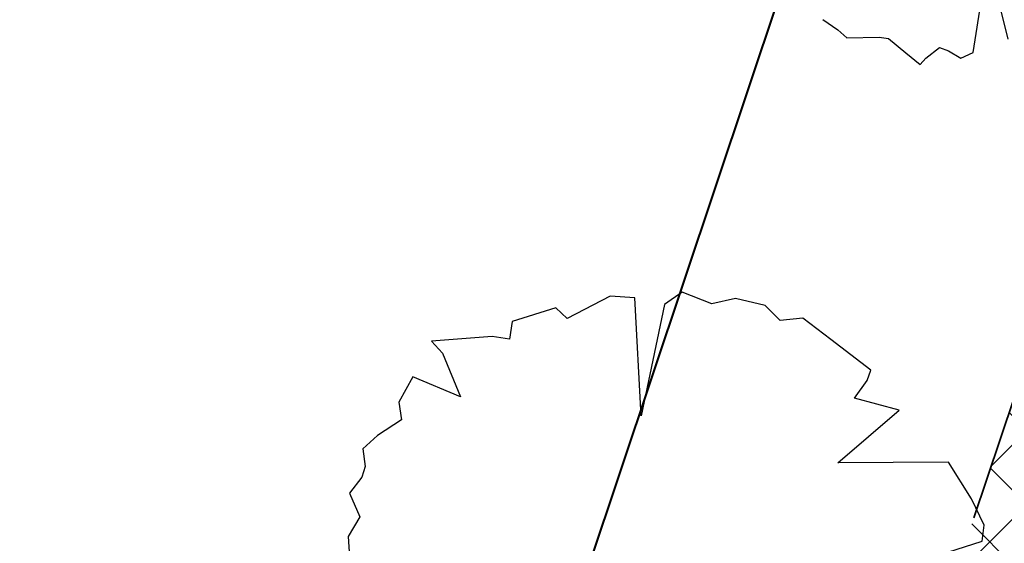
# Model space of a CAD drawing. Header units: metres. Extents: x 6599594 to 6600699, y 5687867 to 5691114.
# Tile 174 of 256: x 6599943.85 to 6599948.06, y 5688870.61 to 5688872.85. Entities that reach past the tile are written whole.
import ezdxf

# ---------------------------------------------------------------- set-up
doc = ezdxf.new("R2010")
doc.units = ezdxf.units.M
doc.header["$MEASUREMENT"] = 0
for name, pattern in [('1', [0]), ('3_EGBZ', [1.5, 1, -0.5]), ('BTO', [0]), ('BUG', [1.5, 1, -0.5])]:
    doc.linetypes.add(name, pattern=pattern)
for name, color, linetype, lineweight in [('_dren', 30, '3_EGBZ', 40), ('_kolor chodnik', 50, '1', 5), ('_kolor jezdnia', 4, '1', 0), ('_kolor pobocze', 211, '1', 5), ('_kolor zjazdy kostka', 7, '1', 5), ('_kolor ścieżka @ 1', 10, '1', 0), ('_nasadzenia', 72, 'BUG', 30), ('_obrzeze', 10, 'BUG', 35), ('_podział mój', 201, 'BTO', 40)]:
    doc.layers.add(name, color=color, linetype=linetype, lineweight=lineweight)
doc.layers.add('RS-drzewa projektowane', color=7, linetype='CONTINUOUS')
pattern_1 = [(45, (0, 0), (-0.1414213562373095, 0.1414213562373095), []), (135, (0, 0), (-0.1414213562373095, -0.1414213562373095), [])]

# ---------------------------------------------------------------- blocks, each defined once
blk = doc.blocks.new('d2')
at = {"layer": '_nasadzenia'}
for p, q in [((-293019.6650315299, 28216.48516633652), (-293019.9423898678, 28216.34093857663)), ((-293019.5058528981, 28216.47423294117), (-293019.6650315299, 28216.48516633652)), ((-293019.4652712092, 28215.71171003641), (-293019.5058528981, 28216.47423294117)), ((-293019.2000540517, 28216.51097357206), (-293019.3144192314, 28216.43055231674)), ((-293019.0088658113, 28216.43478685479), (-293019.2000540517, 28216.51097357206)), ((-293018.855843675, 28216.46941021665), (-293019.0088658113, 28216.43478685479)), ((-293018.6644100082, 28216.42572959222), (-293018.855843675, 28216.46941021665)), ((-293020.0166255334, 28216.40975598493), (-293020.2968166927, 28216.3208126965)), ((-293019.9423898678, 28216.34093857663), (-293020.0166255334, 28216.40975598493)), ((-293019.3144192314, 28216.43055231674), (-293019.4652712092, 28215.71171003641)), ((-293018.5676449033, 28216.32748790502), (-293018.6644100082, 28216.42572959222)), ((-293018.4212701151, 28216.34265583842), (-293018.5676449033, 28216.32748790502)), ((-293018.2402983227, 28216.20477988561), (-293018.4212701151, 28216.34265583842)), ((-293020.2968166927, 28216.3208126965), (-293020.3139259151, 28216.20716193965)), ((-293020.4275548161, 28216.22425896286), (-293020.8178057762, 28216.19464650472)), ((-293020.3139259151, 28216.20716193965), (-293020.4275548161, 28216.22425896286)), ((-293020.8178057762, 28216.19464650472), (-293020.7468937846, 28216.1161013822)), ((-293017.9817671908, 28216.00781423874), (-293018.2402983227, 28216.20477988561)), ((-293020.7468937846, 28216.1161013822), (-293020.6306410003, 28215.83548282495)), ((-293020.9398000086, 28215.96474544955), (-293021.0288029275, 28215.79961544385)), ((-293020.6306410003, 28215.83548282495), (-293020.9398000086, 28215.96474544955)), ((-293018.0050329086, 28215.93972023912), (-293017.9817671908, 28216.00781423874)), ((-293018.0871430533, 28215.82655175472), (-293018.0050329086, 28215.93972023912)), ((-293021.0288029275, 28215.79961544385), (-293021.0134116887, 28215.68572355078)), ((-293017.7984534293, 28215.74964162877), (-293018.0871430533, 28215.82655175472)), ((-293018.1938077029, 28215.40966504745), (-293017.7984534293, 28215.74964162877)), ((-293021.0134116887, 28215.68572355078), (-293021.1669246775, 28215.58608800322)), ((-293021.1669246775, 28215.58608800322), (-293021.2618386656, 28215.49902084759)), ((-293021.2618386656, 28215.49902084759), (-293021.2464474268, 28215.38512895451)), ((-293017.4792267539, 28215.41244162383), (-293018.1938077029, 28215.40966504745)), ((-293017.3314917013, 28215.17728852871), (-293017.4792267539, 28215.41244162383)), ((-293021.2464474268, 28215.38512895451), (-293021.2697131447, 28215.3170349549)), ((-293021.2697131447, 28215.3170349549), (-293021.3484996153, 28215.21359418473)), ((-293021.3484996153, 28215.21359418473), (-293021.2814021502, 28215.06030916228)), ((-293017.2482667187, 28215.00762989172), (-293017.3314917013, 28215.17728852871)), ((-293021.2814021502, 28215.06030916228), (-293021.3571103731, 28214.93409001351)), ((-293017.262052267, 28214.90370684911), (-293017.2482667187, 28215.00762989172)), ((-293021.3571103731, 28214.93409001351), (-293021.3483664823, 28214.80074269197)), ((-293017.5911168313, 28214.7988722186), (-293017.262052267, 28214.90370684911)), ((-293019.2314686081, 28212.35019368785), (-293019.1358041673, 28212.95519975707)), ((-293019.1358041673, 28212.95519975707), (-293019.0065527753, 28212.43629629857)), ((-293020.2016862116, 28212.5621920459), (-293020.1046756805, 28212.49645645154)), ((-293020.1046756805, 28212.49645645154), (-293020.0465675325, 28212.44401265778)), ((-293020.0465675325, 28212.44401265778), (-293019.8385154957, 28212.44897060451)), ((-293019.8385154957, 28212.44897060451), (-293019.7768382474, 28212.43876061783)), ((-293019.7768382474, 28212.43876061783), (-293019.6670238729, 28212.34692369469)), ((-293019.6670238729, 28212.34692369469), (-293019.5733370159, 28212.2714603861)), ((-293019.5372674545, 28212.31345305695), (-293019.4490008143, 28212.38106478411)), ((-293019.4490008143, 28212.38106478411), (-293019.3906472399, 28212.3611270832)), ((-293019.3906472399, 28212.3611270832), (-293019.3097642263, 28212.31176510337)), ((-293019.3097642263, 28212.31176510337), (-293019.2314686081, 28212.35019368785)), ((-293019.5733370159, 28212.2714603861), (-293019.5372674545, 28212.31345305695))]:
    blk.add_line(p, q, dxfattribs=at)
blk = doc.blocks.new('hhh')
at = {"layer": '_podział mój'}
blk.add_line((6600012.715234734, 5689068.962127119), (6599853.466151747, 5688593.232024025), dxfattribs=at)

msp = doc.modelspace()

# ---------------------------------------------------------------- hatches: boundary and pattern name
at = {"layer": '_kolor chodnik'}
h = msp.add_hatch(dxfattribs=at)
h.set_pattern_fill('ANSI37', color=256, scale=1.6)
h.set_pattern_definition(pattern_1)
h.paths.add_polyline_path([(6599849.938171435, 5688542.085872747), (6599852.232147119, 5688548.938742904), (6599853.573135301, 5688548.489851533), (6599853.827082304, 5688549.248475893), (6599851.793849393, 5688549.929093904), (6599849.895278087, 5688548.982823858), (6599847.823506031, 5688542.793750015)])
edge = h.paths.add_edge_path()
edge.add_line((6600018.106075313, 5689087.454911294), (6600022.42781917, 5689091.229234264))
edge.add_line((6600022.42781917, 5689091.229234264), (6600020.233254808, 5689093.742094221))
edge.add_line((6600020.233254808, 5689093.742094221), (6600017.159471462, 5689091.057656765))
edge.add_arc((6600023.275194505, 5689085.385140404), 8.34143334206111, 137.1531558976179, 148.8016577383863)
edge.add_line((6600016.140105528, 5689089.706021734), (6600018.106075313, 5689087.454911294))
h.paths.add_polyline_path([(6600038.501784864, 5689187.59229436), (6600037.906968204, 5689187.700586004), (6600037.638296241, 5689186.224843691), (6600038.240083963, 5689186.115282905)])
h.paths.add_polyline_path([(6600069.098302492, 5689360.276020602), (6600068.321239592, 5689360.413462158), (6600068.064048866, 5689358.936495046), (6600068.836639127, 5689358.799546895)])
h.paths.add_polyline_path([(6600082.393785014, 5689362.950258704), (6600082.941124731, 5689366.103121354), (6600081.481377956, 5689366.361351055), (6600080.923159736, 5689363.210828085)])
h.paths.add_polyline_path([(6600074.022236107, 5689388.065861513), (6600072.983907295, 5689388.249860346), (6600072.723374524, 5689386.772538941), (6600073.760538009, 5689386.588865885)])
h.paths.add_polyline_path([(6600105.602402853, 5689486.45426531), (6600106.738797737, 5689489.760539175), (6600105.28818975, 5689490.281952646), (6600104.132785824, 5689486.965912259)])
h.paths.add_polyline_path([(6600132.519778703, 5689678.737346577), (6600131.636986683, 5689678.922259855), (6600131.330470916, 5689677.453953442), (6600132.212256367, 5689677.269208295)])
h.paths.add_polyline_path([(6600156.649397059, 5689798.7449027), (6600156.48800471, 5689797.95886096), (6600157.450195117, 5689797.757316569), (6600157.615023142, 5689798.542205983)])
h.paths.add_polyline_path([(6600189.055358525, 5689948.643107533), (6600187.902868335, 5689948.884512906), (6600187.600024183, 5689947.417400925), (6600188.748131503, 5689947.176379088)])
edge = h.paths.add_edge_path()
edge.add_line((6600204.459383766, 5690032.969035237), (6600204.153258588, 5690031.227801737))
edge.add_arc((6600202.328347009, 5690027.299936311), 4.331100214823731, 41.853001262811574, 65.08011546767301, ccw=False)
edge.add_arc((6600032.903931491, 5690051.979071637), 174.020003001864, 352.8070218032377, 353.495463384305)
edge.add_arc((6600202.372679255, 5690027.343587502), 5.999999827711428, 55.12102442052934, 69.64815978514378)
edge = h.paths.add_edge_path()
edge.add_line((6600205.046027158, 5690040.265402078), (6600204.972740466, 5690038.483452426))
edge.add_arc((6600203.986269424, 5690044.401803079), 5.999999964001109, 279.4630688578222, 294.9140560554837)
edge.add_line((6600206.513819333, 5690038.960158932), (6600206.607027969, 5690041.030672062))
edge.add_arc((6600203.986269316, 5690044.401803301), 4.270000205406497, 284.3702444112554, 307.86193139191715, ccw=False)
edge = h.paths.add_edge_path()
edge.add_arc((6600203.547470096, 5690044.558759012), 6.446878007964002, 324.43500910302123, 356.20133685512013, ccw=False)
edge.add_arc((6600203.986269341, 5690044.401803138), 6.000000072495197, 323.2169970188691, 357.4193489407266)
h.paths.add_polyline_path([(6600208.910055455, 5690121.713696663), (6600208.146285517, 5690121.748120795), (6600207.125602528, 5690121.794124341), (6600209.971605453, 5690121.665851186)])
edge = h.paths.add_edge_path()
edge.add_line((6600238.769818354, 5690481.648294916), (6600240.338176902, 5690490.87374652))
edge.add_line((6600240.338176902, 5690490.87374652), (6600241.251295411, 5690510.829461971))
edge.add_line((6600241.251295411, 5690510.829461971), (6600239.524022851, 5690510.928942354))
edge.add_line((6600239.524022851, 5690510.928942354), (6600238.633343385, 5690491.167757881))
edge.add_line((6600238.633343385, 5690491.167757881), (6600234.579716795, 5690467.661262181))
edge.add_line((6600234.579716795, 5690467.661262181), (6600234.449796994, 5690464.966873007))
edge.add_arc((6600242.443669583, 5690464.607462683), 8.001948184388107, 177.4256737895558, 268.2543056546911)
edge.add_line((6600242.199903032, 5690456.609228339), (6600242.216657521, 5690457.359274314))
edge.add_line((6600242.216657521, 5690457.359274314), (6600242.305257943, 5690458.836738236))
edge.add_arc((6600242.444504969, 5690464.607952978), 5.772894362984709, 177.0298084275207, 268.6178439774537, ccw=False)
edge.add_line((6600236.679365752, 5690464.907083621), (6600236.951876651, 5690470.95443634))
edge.add_line((6600236.951876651, 5690470.95443634), (6600238.15078669, 5690478.210832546))
edge.add_line((6600238.15078669, 5690478.210832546), (6600238.769818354, 5690481.648294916))
h.paths.add_polyline_path([(6600238.769818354, 5690481.648294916), (6600238.15078669, 5690478.210832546), (6600239.670056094, 5690477.930590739), (6600240.266710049, 5690481.376366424)])
edge = h.paths.add_edge_path()
edge.add_line((6600223.366500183, 5690460.339976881), (6600223.278629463, 5690457.997544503))
edge.add_arc((6600220.967166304, 5690465.656339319), 7.999999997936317, 286.7940807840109, 300.2738222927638)
edge.add_line((6600225.000231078, 5690458.747331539), (6600225.240084, 5690461.623695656))
edge.add_arc((6600221.105749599, 5690465.648640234), 5.76999998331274, 293.06724424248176, 315.7681070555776, ccw=False)
edge = h.paths.add_edge_path()
edge.add_arc((6600220.025145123, 5690444.676291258), 5.770000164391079, 37.996647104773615, 59.94382588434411, ccw=False)
edge.add_line((6600224.572175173, 5690448.22839199), (6600224.817793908, 5690451.081798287))
edge.add_arc((6600220.025145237, 5690444.676291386), 7.999999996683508, 53.19588653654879, 68.15166733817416)
edge.add_line((6600223.00235276, 5690452.101669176), (6600222.91504296, 5690449.670427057))
edge = h.paths.add_edge_path()
edge.add_arc((6600221.105749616, 5690465.648640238), 7.999999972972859, 328.0222308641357, 357.0132597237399)
edge.add_line((6600229.094882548, 5690465.23180147), (6600229.218816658, 5690467.593604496))
edge.add_line((6600229.218816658, 5690467.593604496), (6600228.218919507, 5690467.645774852))
edge.add_line((6600228.218919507, 5690467.645774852), (6600227.891778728, 5690461.411918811))
h.paths.add_polyline_path([(6600200.980142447, 5690012.236744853), (6600202.317278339, 5690011.956662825), (6600202.522293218, 5690012.935421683), (6600201.182321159, 5690013.216097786)])
h.paths.add_polyline_path([(6600196.457878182, 5689983.98337835), (6600195.202332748, 5689984.246370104), (6600194.899091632, 5689982.777335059), (6600196.150355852, 5689982.515240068)])
edge = h.paths.add_edge_path()
edge.add_line((6600112.305909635, 5689517.991018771), (6600112.691041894, 5689519.807934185))
edge.add_line((6600112.691041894, 5689519.807934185), (6600113.245521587, 5689522.423769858))
edge.add_line((6600113.245521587, 5689522.423769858), (6600111.553124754, 5689522.782507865))
edge.add_line((6600111.553124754, 5689522.782507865), (6600107.405864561, 5689503.21722655))
edge.add_line((6600107.405864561, 5689503.21722655), (6600099.494506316, 5689480.361667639))
edge.add_line((6600099.494506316, 5689480.361667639), (6600099.182814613, 5689478.891218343))
edge.add_arc((6600107.008997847, 5689477.232359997), 8.000059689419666, 168.0325629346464, 257.7529108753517)
edge.add_line((6600105.311960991, 5689469.414366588), (6600105.784990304, 5689471.593619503))
edge.add_arc((6600107.008927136, 5689477.232314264), 5.769999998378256, 168.0321375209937, 257.7533362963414, ccw=False)
edge.add_line((6600101.364343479, 5689478.42879883), (6600101.647245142, 5689479.76342708))
edge.add_line((6600101.647245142, 5689479.76342708), (6600104.132785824, 5689486.965912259))
edge.add_line((6600104.132785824, 5689486.965912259), (6600105.28818975, 5689490.281952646))
edge.add_line((6600105.28818975, 5689490.281952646), (6600108.240043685, 5689498.809726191))
edge.add_line((6600108.240043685, 5689498.809726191), (6600112.305909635, 5689517.991018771))
h.paths.add_polyline_path([(6600136.009573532, 5689645.499114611), (6600138.333647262, 5689645.012304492), (6600138.661671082, 5689646.578318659), (6600134.869459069, 5689647.372651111)])
at = {"layer": '_kolor jezdnia'}
h = msp.add_hatch(dxfattribs=at)
h.set_pattern_fill('ANSI37', color=4, scale=3.5)
h.set_pattern_definition([(45, (0, 0), (-0.3093592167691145, 0.3093592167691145), []), (135, (0, 0), (-0.3093592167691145, -0.3093592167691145), [])])
edge = h.paths.add_edge_path()
edge.add_line((6599833.066047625, 5688539.933393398), (6599850.649511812, 5688527.983462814))
edge.add_arc((6599857.337592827, 5688536.653968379), 10.95025544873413, 169.5012687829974, 232.3548431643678, ccw=False)
edge.add_arc((6599858.085851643, 5688536.618142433), 11.69295282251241, 162.2507788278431, 169.9967502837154, ccw=False)
edge.add_line((6599846.949484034, 5688540.182754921), (6599847.823506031, 5688542.793750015))
edge.add_line((6599847.823506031, 5688542.793750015), (6599849.895278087, 5688548.982823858))
edge.add_line((6599849.895278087, 5688548.982823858), (6599852.434748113, 5688556.56906746))
edge.add_line((6599852.434748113, 5688556.56906746), (6599928.48625871, 5688783.760284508))
edge.add_line((6599928.48625871, 5688783.760284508), (6599931.025728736, 5688791.34652811))
edge.add_line((6599931.025728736, 5688791.34652811), (6599996.657773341, 5688987.411326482))
edge.add_line((6599996.657773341, 5688987.411326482), (6599999.197243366, 5688994.997570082))
edge.add_line((6599999.197243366, 5688994.997570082), (6600021.930100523, 5689062.908193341))
edge.add_line((6600021.930100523, 5689062.908193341), (6600017.620224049, 5689067.371531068))
edge.add_line((6600017.620224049, 5689067.371531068), (6600016.714558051, 5689064.654078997))
edge.add_line((6600016.714558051, 5689064.654078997), (6600012.423620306, 5689051.835617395))
edge.add_line((6600012.423620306, 5689051.835617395), (6600009.884150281, 5689044.249373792))
edge.add_line((6600009.884150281, 5689044.249373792), (6599977.53516164, 5688947.612159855))
edge.add_line((6599977.53516164, 5688947.612159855), (6599974.995691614, 5688940.025916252))
edge.add_line((6599974.995691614, 5688940.025916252), (6599942.096912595, 5688841.746295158))
edge.add_line((6599942.096912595, 5688841.746295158), (6599939.557442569, 5688834.160051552))
edge.add_line((6599939.557442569, 5688834.160051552), (6599882.679288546, 5688664.246042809))
edge.add_line((6599882.679288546, 5688664.246042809), (6599880.139818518, 5688656.659799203))
edge.add_line((6599880.139818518, 5688656.659799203), (6599852.46454386, 5688573.984527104))
edge.add_line((6599852.46454386, 5688573.984527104), (6599842.470137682, 5688544.127903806))
edge.add_arc((6599835.706422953, 5688546.652910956), 7.219660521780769, 248.5480913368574, 339.52856074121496, ccw=False)
h.paths.add_polyline_path([(6600044.653202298, 5689172.271628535), (6600046.276244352, 5689181.431901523), (6600047.759199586, 5689189.801539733), (6600051.0603021, 5689208.432603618), (6600052.368792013, 5689215.817578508), (6600054.808584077, 5689229.587499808), (6600056.11707399, 5689236.972474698), (6600057.346666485, 5689243.912161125), (6600058.655146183, 5689251.297078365), (6600058.831439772, 5689252.292060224), (6600060.098987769, 5689259.445963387), (6600060.139929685, 5689259.677035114), (6600061.407468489, 5689266.830886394), (6600072.329030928, 5689328.470998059), (6600073.637511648, 5689335.855921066), (6600077.337304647, 5689356.73715072), (6600078.820259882, 5689365.106788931), (6600081.142794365, 5689378.214921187), (6600082.538516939, 5689386.092227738), (6600095.187867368, 5689457.483787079), (6600091.082877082, 5689465.8405575), (6600089.043088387, 5689454.328211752), (6600087.870641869, 5689447.711051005), (6600087.560133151, 5689445.958573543), (6600086.562151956, 5689440.326076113), (6600082.433200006, 5689417.022719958), (6600080.95024477, 5689408.65308175), (6600077.202698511, 5689387.502337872), (6600075.719743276, 5689379.132699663), (6600073.469199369, 5689366.430874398), (6600071.986244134, 5689358.061236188), (6600069.98686466, 5689346.776955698), (6600068.591142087, 5689338.899649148), (6600065.559290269, 5689321.78820693), (6600064.163567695, 5689313.910900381), (6600059.719426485, 5689288.828650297), (6600058.323703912, 5689280.951343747), (6600057.563846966, 5689276.662793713), (6600056.168124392, 5689268.785487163), (6600054.804920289, 5689261.091711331), (6600053.409197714, 5689253.21440478), (6600053.264817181, 5689252.399536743), (6600051.869094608, 5689244.522230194), (6600051.183555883, 5689240.653124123), (6600049.787833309, 5689232.775817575), (6600046.593849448, 5689214.749319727), (6600045.198126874, 5689206.872013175), (6600044.41754409, 5689202.466488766), (6600042.934588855, 5689194.096850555), (6600036.429952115, 5689157.38538759), (6600034.946996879, 5689149.01574938), (6600030.579776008, 5689124.367629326), (6600027.529365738, 5689107.151445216), (6600024.895072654, 5689094.014582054), (6600030.583685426, 5689094.264316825), (6600032.945013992, 5689106.191885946), (6600043.170247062, 5689163.901990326)])
edge = h.paths.add_edge_path()
edge.add_line((6600111.106812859, 5689535.144351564), (6600111.256844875, 5689535.85214863))
edge.add_line((6600111.256844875, 5689535.85214863), (6600112.915748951, 5689543.678261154))
edge.add_line((6600112.915748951, 5689543.678261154), (6600117.304772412, 5689564.384094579))
edge.add_line((6600117.304772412, 5689564.384094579), (6600119.067357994, 5689572.699339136))
edge.add_line((6600119.067357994, 5689572.699339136), (6600120.087667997, 5689577.512794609))
edge.add_line((6600120.087667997, 5689577.512794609), (6600121.642890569, 5689584.849775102))
edge.add_line((6600121.642890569, 5689584.849775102), (6600128.436769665, 5689616.900852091))
edge.add_line((6600128.436769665, 5689616.900852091), (6600129.991992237, 5689624.237832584))
edge.add_line((6600129.991992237, 5689624.237832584), (6600132.660554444, 5689636.827148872))
edge.add_line((6600132.660554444, 5689636.827148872), (6600133.208838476, 5689639.444704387))
edge.add_line((6600133.208838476, 5689639.444704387), (6600134.848957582, 5689647.274775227))
edge.add_line((6600134.848957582, 5689647.274775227), (6600138.97649476, 5689666.979995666))
edge.add_line((6600138.97649476, 5689666.979995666), (6600140.51410642, 5689674.320687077))
edge.add_line((6600140.51410642, 5689674.320687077), (6600145.209128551, 5689696.735129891))
edge.add_line((6600145.209128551, 5689696.735129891), (6600146.746740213, 5689704.075821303))
edge.add_line((6600146.746740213, 5689704.075821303), (6600151.462308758, 5689726.588354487))
edge.add_line((6600151.462308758, 5689726.588354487), (6600152.999920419, 5689733.929045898))
edge.add_line((6600152.999920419, 5689733.929045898), (6600155.244070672, 5689744.642813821))
edge.add_line((6600155.244070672, 5689744.642813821), (6600156.781682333, 5689751.983505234))
edge.add_line((6600156.781682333, 5689751.983505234), (6600161.635515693, 5689775.156126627))
edge.add_line((6600161.635515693, 5689775.156126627), (6600163.378142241, 5689783.475576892))
edge.add_line((6600163.378142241, 5689783.475576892), (6600163.850769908, 5689785.731942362))
edge.add_line((6600163.850769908, 5689785.731942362), (6600167.028500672, 5689800.902704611))
edge.add_line((6600167.028500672, 5689800.902704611), (6600179.49088801, 5689860.399222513))
edge.add_line((6600179.49088801, 5689860.399222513), (6600181.233514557, 5689868.718672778))
edge.add_line((6600181.233514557, 5689868.718672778), (6600181.84713393, 5689871.648144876))
edge.add_line((6600181.84713393, 5689871.648144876), (6600183.384745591, 5689878.988836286))
edge.add_line((6600183.384745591, 5689878.988836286), (6600184.935818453, 5689886.393792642))
edge.add_line((6600184.935818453, 5689886.393792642), (6600186.575937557, 5689894.223863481))
edge.add_line((6600186.575937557, 5689894.223863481), (6600194.05133812, 5689929.912074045))
edge.add_line((6600194.05133812, 5689929.912074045), (6600195.691457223, 5689937.742144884))
edge.add_line((6600195.691457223, 5689937.742144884), (6600202.915799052, 5689972.231779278))
edge.add_line((6600202.915799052, 5689972.231779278), (6600204.555918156, 5689980.061850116))
edge.add_line((6600204.555918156, 5689980.061850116), (6600206.062781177, 5689987.255744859))
edge.add_line((6600206.062781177, 5689987.255744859), (6600207.702900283, 5689995.085815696))
edge.add_line((6600207.702900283, 5689995.085815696), (6600210.232559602, 5690007.162628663))
edge.add_line((6600210.232559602, 5690007.162628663), (6600211.694938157, 5690014.144150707))
edge.add_arc((6600028.177652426, 5690052.584442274), 187.5000004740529, 348.1696294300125, 357.4195276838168)
edge.add_line((6600215.487522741, 5690044.142720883), (6600208.310270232, 5690026.480446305))
edge.add_arc((6600032.903933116, 5690051.97907145), 177.2500013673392, 348.1696294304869, 351.7289130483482, ccw=False)
edge.add_line((6600206.38894146, 5690015.640182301), (6600205.966941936, 5690013.625519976))
edge.add_line((6600205.966941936, 5690013.625519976), (6600204.326822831, 5690005.795449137))
edge.add_line((6600204.326822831, 5690005.795449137), (6600197.076961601, 5689971.183982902))
edge.add_line((6600197.076961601, 5689971.183982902), (6600195.334335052, 5689962.864532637))
edge.add_line((6600195.334335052, 5689962.864532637), (6600193.44722506, 5689953.855305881))
edge.add_line((6600193.44722506, 5689953.855305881), (6600191.909227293, 5689946.512771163))
edge.add_line((6600191.909227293, 5689946.512771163), (6600185.496844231, 5689915.899498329))
edge.add_line((6600185.496844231, 5689915.899498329), (6600183.856521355, 5689908.068454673))
edge.add_line((6600183.856521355, 5689908.068454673), (6600182.066605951, 5689899.523243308))
edge.add_line((6600182.066605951, 5689899.523243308), (6600180.32407057, 5689891.204228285))
edge.add_line((6600180.32407057, 5689891.204228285), (6600174.320344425, 5689862.541919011))
edge.add_line((6600174.320344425, 5689862.541919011), (6600172.577809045, 5689854.222903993))
edge.add_line((6600172.577809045, 5689854.222903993), (6600163.663810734, 5689811.666703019))
edge.add_line((6600163.663810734, 5689811.666703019), (6600162.023782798, 5689803.837067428))
edge.add_line((6600162.023782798, 5689803.837067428), (6600160.924220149, 5689798.587659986))
edge.add_line((6600160.924220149, 5689798.587659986), (6600159.279208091, 5689790.734229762))
edge.add_line((6600159.279208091, 5689790.734229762), (6600157.107250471, 5689780.365115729))
edge.add_line((6600157.107250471, 5689780.365115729), (6600155.462238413, 5689772.511685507))
edge.add_line((6600155.462238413, 5689772.511685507), (6600153.380318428, 5689762.572418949))
edge.add_line((6600153.380318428, 5689762.572418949), (6600151.735124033, 5689754.718118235))
edge.add_line((6600151.735124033, 5689754.718118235), (6600148.586504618, 5689739.686336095))
edge.add_line((6600148.586504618, 5689739.686336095), (6600146.885007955, 5689731.563243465))
edge.add_line((6600146.885007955, 5689731.563243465), (6600141.75088822, 5689707.052510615))
edge.add_line((6600141.75088822, 5689707.052510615), (6600140.110896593, 5689699.223048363))
edge.add_line((6600140.110896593, 5689699.223048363), (6600133.483561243, 5689667.583574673))
edge.add_line((6600133.483561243, 5689667.583574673), (6600131.860394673, 5689659.834436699))
edge.add_line((6600131.860394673, 5689659.834436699), (6600131.740984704, 5689659.26436315))
edge.add_line((6600131.740984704, 5689659.26436315), (6600130.117814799, 5689651.515209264))
edge.add_line((6600130.117814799, 5689651.515209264), (6600127.27873359, 5689637.961189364))
edge.add_line((6600127.27873359, 5689637.961189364), (6600126.924568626, 5689636.290366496))
edge.add_line((6600126.924568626, 5689636.290366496), (6600125.166244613, 5689627.995226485))
edge.add_line((6600125.166244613, 5689627.995226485), (6600118.009503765, 5689594.232298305))
edge.add_line((6600118.009503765, 5689594.232298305), (6600116.25117975, 5689585.937158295))
edge.add_line((6600116.25117975, 5689585.937158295), (6600113.665314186, 5689573.737975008))
edge.add_line((6600113.665314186, 5689573.737975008), (6600111.898534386, 5689565.402943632))
edge.add_line((6600111.898534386, 5689565.402943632), (6600104.889982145, 5689532.339115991))
edge.add_line((6600104.889982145, 5689532.339115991), (6600103.22663594, 5689524.492047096))
edge.add_line((6600103.22663594, 5689524.492047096), (6600096.623876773, 5689493.342605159))
edge.add_line((6600096.623876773, 5689493.342605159), (6600094.968986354, 5689485.535427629))
edge.add_line((6600094.968986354, 5689485.535427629), (6600094.300101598, 5689482.379870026))
edge.add_line((6600094.300101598, 5689482.379870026), (6600099.182814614, 5689478.891218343))
edge.add_line((6600099.182814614, 5689478.891218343), (6600099.494506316, 5689480.361667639))
edge.add_line((6600099.494506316, 5689480.361667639), (6600111.106812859, 5689535.144351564))
edge = h.paths.add_edge_path()
edge.add_arc((6600239.213891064, 5690851.400367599), 10.00000000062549, -2.8342403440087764, 76.13703556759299, ccw=False)
edge.add_line((6600249.201658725, 5690850.905901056), (6600249.082723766, 5690848.503524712))
edge.add_line((6600249.082723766, 5690848.503524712), (6600247.016487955, 5690806.767468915))
edge.add_line((6600247.016487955, 5690806.767468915), (6600246.092398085, 5690789.152178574))
edge.add_line((6600246.092398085, 5690789.152178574), (6600233.768116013, 5690572.015170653))
edge.add_line((6600233.768116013, 5690572.015170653), (6600228.959056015, 5690465.296202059))
edge.add_line((6600228.959056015, 5690465.296202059), (6600234.588724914, 5690465.017134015))
edge.add_line((6600234.588724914, 5690465.017134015), (6600239.262540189, 5690571.767576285))
edge.add_line((6600239.262540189, 5690571.767576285), (6600252.50503885, 5690806.400146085))
edge.add_line((6600252.50503885, 5690806.400146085), (6600254.569211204, 5690848.094521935))
edge.add_arc((6600262.559425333, 5690847.6989487), 7.999999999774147, 76.13703557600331, 177.1657596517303, ccw=False)
edge.add_line((6600264.476229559, 5690855.465921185), (6600241.609896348, 5690861.109083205))
edge = h.paths.add_edge_path()
edge.add_line((6600250.031475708, 5690451.625307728), (6600250.231741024, 5690455.772579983))
edge.add_line((6600250.231741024, 5690455.772579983), (6600246.257763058, 5690456.417303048))
edge.add_line((6600246.257763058, 5690456.417303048), (6600242.171761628, 5690456.61060902))
edge.add_arc((6600242.563100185, 5690464.586983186), 7.985968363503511, 176.9123644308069, 267.1911945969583, ccw=False)
edge.add_line((6600234.588724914, 5690465.017134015), (6600228.959056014, 5690465.296202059))
edge.add_arc((6600220.965133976, 5690465.657286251), 8.002072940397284, 267.8289300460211, 357.413716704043, ccw=False)
edge.add_line((6600220.661989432, 5690457.660957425), (6600212.406915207, 5690458.119572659))
edge.add_line((6600212.406915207, 5690458.119572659), (6600208.431872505, 5690457.817501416))
edge.add_line((6600208.431872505, 5690457.817501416), (6600208.233912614, 5690454.548331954))
edge.add_line((6600208.233912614, 5690454.548331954), (6600212.129565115, 5690453.127270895))
edge.add_line((6600212.129565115, 5690453.127270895), (6600218.640548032, 5690452.76554962))
edge.add_line((6600218.640548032, 5690452.76554962), (6600216.486747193, 5690452.885205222))
edge.add_line((6600216.486747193, 5690452.885205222), (6600220.468905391, 5690452.663974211))
edge.add_arc((6600220.025145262, 5690444.676291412), 7.99999997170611, -0.3386579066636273, 86.8201700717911, ccw=False)
edge.add_line((6600228.025005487, 5690444.629006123), (6600227.803602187, 5690439.649256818))
edge.add_line((6600227.803602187, 5690439.649256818), (6600226.885525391, 5690435.936828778))
edge.add_line((6600226.885525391, 5690435.936828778), (6600225.534849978, 5690405.967249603))
edge.add_line((6600225.534849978, 5690405.967249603), (6600226.115199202, 5690402.187514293))
edge.add_line((6600226.115199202, 5690402.187514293), (6600213.445139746, 5690121.008786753))
edge.add_line((6600213.445139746, 5690121.008786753), (6600213.352800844, 5690118.960058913))
edge.add_line((6600213.352800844, 5690118.960058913), (6600209.980184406, 5690044.131649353))
edge.add_arc((6600203.98626942, 5690044.401803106), 5.999999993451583, 257.4162346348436, 357.41934921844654, ccw=False)
edge.add_line((6600202.679069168, 5690038.545931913), (6600201.589735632, 5690033.666039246))
edge.add_line((6600201.589735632, 5690033.666039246), (6600203.67987942, 5690033.199458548))
edge.add_arc((6600202.372679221, 5690027.343587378), 5.999999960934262, -8.27108729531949, 77.41623506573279, ccw=False)
edge.add_line((6600208.310270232, 5690026.480446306), (6600215.487522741, 5690044.142720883))
edge.add_line((6600215.487522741, 5690044.142720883), (6600216.199687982, 5690059.9446614))
edge.add_line((6600216.199687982, 5690059.9446614), (6600216.537356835, 5690067.437056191))
edge.add_line((6600216.537356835, 5690067.437056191), (6600223.893528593, 5690230.66011469))
edge.add_line((6600223.893528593, 5690230.66011469), (6600224.231197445, 5690238.152509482))
edge.add_line((6600224.231197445, 5690238.152509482), (6600233.507835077, 5690443.987992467))
edge.add_arc((6600241.499722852, 5690443.627812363), 7.999999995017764, 87.29208981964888, 177.4195277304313, ccw=False)
edge.add_line((6600241.877677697, 5690451.618879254), (6600246.021541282, 5690451.422886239))
edge.add_line((6600246.021541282, 5690451.422886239), (6600246.427694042, 5690451.44338883))
edge.add_line((6600246.427694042, 5690451.44338883), (6600246.79397003, 5690451.461878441))
edge.add_line((6600246.79397003, 5690451.461878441), (6600250.031475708, 5690451.625307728))
edge = h.paths.add_edge_path()
edge.add_line((6600007.33756506, 5689086.20374581), (6600006.980466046, 5689080.740822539))
edge.add_line((6600006.980466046, 5689080.740822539), (6600007.229745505, 5689080.720859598))
edge.add_line((6600007.229745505, 5689080.720859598), (6600008.093335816, 5689080.601653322))
edge.add_line((6600008.093335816, 5689080.601653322), (6600008.702681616, 5689080.53831051))
edge.add_arc((6600008.140193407, 5689070.554142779), 9.999999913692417, -18.557800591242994, 86.77547804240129, ccw=False)
edge.add_line((6600017.620224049, 5689067.371531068), (6600021.930100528, 5689062.908193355))
edge.add_arc((6599734.83819726, 5689159.011261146), 302.7499967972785, 341.4922000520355, 343.8640860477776)
edge.add_arc((6600034.895369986, 5689072.315877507), 9.581213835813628, 98.63328270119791, 164.5273290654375, ccw=False)
edge.add_line((6600033.457137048, 5689081.788529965), (6600033.832640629, 5689081.798737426))
edge.add_line((6600033.832640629, 5689081.798737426), (6600034.422462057, 5689082.05700874))
edge.add_line((6600034.422462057, 5689082.05700874), (6600036.833623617, 5689082.139040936))
edge.add_line((6600036.833623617, 5689082.139040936), (6600036.730225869, 5689087.148851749))
edge.add_line((6600036.730225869, 5689087.148851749), (6600036.579860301, 5689087.134303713))
edge.add_arc((6600036.479565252, 5689093.136286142), 6.002820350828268, 169.1687651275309, 270.9573417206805, ccw=False)
edge.add_line((6600030.583685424, 5689094.264316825), (6600024.895072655, 5689094.014582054))
edge.add_arc((6600015.200558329, 5689096.162123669), 9.929528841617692, 271.0943432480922, 347.5094668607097, ccw=False)
edge.add_arc((6600014.909438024, 5689089.646776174), 3.446070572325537, 264.4236009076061, 278.0194998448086, ccw=False)
edge.add_line((6600014.574573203, 5689086.217014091), (6600014.299554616, 5689086.232508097))
edge.add_line((6600014.299554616, 5689086.232508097), (6600010.474232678, 5689086.448019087))
edge.add_line((6600010.474232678, 5689086.448019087), (6600007.33756506, 5689086.20374581))
edge = h.paths.add_edge_path()
edge.add_line((6600105.490725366, 5689463.953528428), (6600106.927559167, 5689464.047234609))
edge.add_line((6600106.927559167, 5689464.047234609), (6600107.835, 5689468.66))
edge.add_line((6600107.835, 5689468.66), (6600105.311960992, 5689469.414366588))
edge.add_arc((6600107.008997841, 5689477.232359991), 8.000059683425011, 168.0325628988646, 257.75291091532, ccw=False)
edge.add_line((6600099.182814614, 5689478.891218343), (6600094.300101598, 5689482.379870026))
edge.add_arc((6600586.245114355, 5689378.104238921), 502.8750369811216, 168.032376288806, 169.9522165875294)
edge.add_line((6600091.082877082, 5689465.8405575), (6600095.187867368, 5689457.483787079))
edge.add_arc((6600103.065173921, 5689456.088064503), 8.000000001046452, 77.7533362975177, 169.9524553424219, ccw=False)
edge.add_line((6600104.762140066, 5689463.906012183), (6600105.490725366, 5689463.953528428))
at = {"layer": '_kolor pobocze'}
h = msp.add_hatch(dxfattribs=at)
h.set_pattern_fill('ANSI37', color=256, scale=1.6)
h.set_pattern_definition(pattern_1)
edge = h.paths.add_edge_path()
edge.add_line((6600035.926965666, 5689101.569442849), (6600036.046865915, 5689102.311543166))
edge.add_arc((6600058.171848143, 5689233.778275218), 133.3154772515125, 259.4578941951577, 260.4470163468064, ccw=False)
edge.add_line((6600033.780707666, 5689102.713067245), (6600032.142559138, 5689101.847662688))
edge.add_arc((6599734.838175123, 5689159.011266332), 302.7500195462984, 347.6801154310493, 349.11639019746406, ccw=False)
edge.add_arc((6600036.478170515, 5689093.133441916), 6.000000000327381, 167.68011541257, 271.5571101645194)
edge.add_line((6600036.64121064, 5689087.1356575), (6600036.730491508, 5689087.137804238))
edge.add_line((6600036.730491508, 5689087.137804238), (6600036.712463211, 5689087.887583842))
edge.add_line((6600036.712463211, 5689087.887583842), (6600036.559840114, 5689087.884077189))
edge.add_arc((6600036.482532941, 5689093.14290691), 5.259397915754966, 170.6455005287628, 270.8422131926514, ccw=False)
edge.add_arc((6600545.796425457, 5688991.216220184), 524.6691769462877, 167.9170060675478, 168.7028219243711, ccw=False)
edge.add_line((6600032.751078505, 5689101.044345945), (6600034.011432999, 5689101.917298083))
edge.add_line((6600034.011432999, 5689101.917298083), (6600035.926965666, 5689101.569442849))
edge = h.paths.add_edge_path()
edge.add_line((6600002.828843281, 5688994.032881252), (6600003.066918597, 5688994.74409159))
edge.add_line((6600003.066918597, 5688994.74409159), (6600001.227880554, 5688995.359703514))
edge.add_line((6600001.227880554, 5688995.359703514), (6600000.55876659, 5688996.702196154))
edge.add_line((6600000.55876659, 5688996.702196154), (6600022.641310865, 5689062.67011804))
edge.add_arc((6599734.838193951, 5689159.011262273), 303.5000002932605, 341.4922000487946, 343.8640860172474)
edge.add_arc((6600035.267451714, 5689072.092773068), 9.250000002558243, 91.55711016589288, 163.8640860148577, ccw=False)
edge.add_line((6600035.016098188, 5689081.339357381), (6600036.868703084, 5689081.389717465))
edge.add_line((6600036.868703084, 5689081.389717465), (6600036.850674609, 5689082.139504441))
edge.add_line((6600036.850674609, 5689082.139504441), (6600034.99571817, 5689082.089080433))
edge.add_arc((6600035.267451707, 5689072.092773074), 9.999999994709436, 91.55711014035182, 163.8640860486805)
edge.add_arc((6599734.838192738, 5689159.011262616), 302.7500015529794, 341.4922000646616, 343.8640860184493, ccw=False)
edge.add_line((6600021.930100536, 5689062.908193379), (6599999.748942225, 5688996.645678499))
edge.add_line((6599999.748942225, 5688996.645678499), (6600000.695212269, 5688994.747107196))
edge.add_line((6600000.695212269, 5688994.747107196), (6600002.828843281, 5688994.032881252))
h.paths.add_polyline_path([(6599971.7492186, 5688907.297112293), (6599971.084233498, 5688908.631320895), (6599997.822068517, 5688988.526766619), (6599999.164561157, 5688989.195880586), (6600001.003599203, 5688988.580268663), (6600001.241674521, 5688989.291479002), (6599999.108043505, 5688990.005704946), (6599997.209472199, 5688989.059434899), (6599970.270280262, 5688908.583087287), (6599971.216550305, 5688906.684515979), (6599973.350181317, 5688905.970290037), (6599973.588256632, 5688906.681500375)])
h.paths.add_polyline_path([(6599932.504667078, 5688790.060553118), (6599931.835553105, 5688791.403045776), (6599968.343406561, 5688900.4641754), (6599969.685899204, 5688901.133289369), (6599971.524937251, 5688900.517677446), (6599971.763012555, 5688901.228887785), (6599969.629381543, 5688901.94311373), (6599967.730810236, 5688900.996843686), (6599931.025728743, 5688791.34652811), (6599931.971998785, 5688789.447956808), (6599934.105629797, 5688788.73373086), (6599934.343705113, 5688789.4449412)])
at = {"layer": '_kolor zjazdy kostka'}
h = msp.add_hatch(dxfattribs=at)
h.set_pattern_fill('ANSI37', color=256, scale=1.6)
h.set_pattern_definition(pattern_1)
h.paths.add_polyline_path([(6600244.137440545, 5690813.934732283), (6600242.369522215, 5690814.022127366), (6600242.097568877, 5690808.528921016), (6600243.865482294, 5690808.441426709)])
h.paths.add_polyline_path([(6600247.012128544, 5690806.679412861), (6600247.442736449, 5690815.377295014), (6600247.393289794, 5690814.378518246), (6600247.113277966, 5690808.722537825)])
h.paths.add_polyline_path([(6600242.297085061, 5690788.088808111), (6600240.958726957, 5690788.155683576), (6600240.648818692, 5690782.664569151), (6600241.987258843, 5690782.599147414)])
h.paths.add_polyline_path([(6600245.558275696, 5690780.919298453), (6600246.037231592, 5690789.405686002), (6600244.985820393, 5690788.453468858), (6600244.612601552, 5690781.981345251)])
h.paths.add_polyline_path([(6600241.348405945, 5690723.711515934), (6600242.272017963, 5690722.691689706), (6600242.749709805, 5690731.155680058), (6600241.698138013, 5690730.203317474), (6600241.472690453, 5690726.27550499)])
h.paths.add_polyline_path([(6600225.772794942, 5690394.589141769), (6600224.731429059, 5690393.637598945), (6600224.461246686, 5690387.644646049), (6600225.412923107, 5690386.603142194)])
h.paths.add_polyline_path([(6600223.012390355, 5690333.280720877), (6600223.372595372, 5690341.272607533), (6600222.32835346, 5690340.318436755), (6600222.058239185, 5690334.324941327)])
h.paths.add_polyline_path([(6600215.496388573, 5690166.390602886), (6600215.856593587, 5690174.382489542), (6600214.812834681, 5690173.428760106), (6600214.542018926, 5690167.435062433)])
h.paths.add_polyline_path([(6600212.446537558, 5690121.053392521), (6600213.399499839, 5690120.010473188), (6600213.788744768, 5690128.503024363), (6600212.745135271, 5690127.54943145)])
h.paths.add_polyline_path([(6600209.977420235, 5690121.665589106), (6600210.225142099, 5690127.162117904), (6600207.346107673, 5690127.291879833), (6600207.119593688, 5690121.794395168)])
h.paths.add_polyline_path([(6600207.950178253, 5690070.725854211), (6600204.880846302, 5690070.828947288), (6600204.643784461, 5690065.333808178), (6600207.702521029, 5690065.204598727)])
h.paths.add_polyline_path([(6600200.981479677, 5690012.236464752), (6600199.969248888, 5690007.339980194), (6600201.282587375, 5690007.064882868), (6600202.31726072, 5690011.956666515)])
h.paths.add_polyline_path([(6600193.613960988, 5689970.406358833), (6600192.398010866, 5689970.660657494), (6600191.286205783, 5689965.274578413), (6600192.486379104, 5689965.023185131)])
h.paths.add_polyline_path([(6600189.061271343, 5689948.671423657), (6600189.98413328, 5689953.050774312), (6600188.818902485, 5689953.32186217), (6600187.908781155, 5689948.91282903)])
h.paths.add_polyline_path([(6600180.976201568, 5689915.317449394), (6600179.952861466, 5689910.421322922), (6600181.008474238, 5689910.200199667), (6600182.033843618, 5689915.09540201)])
h.paths.add_polyline_path([(6600176.508279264, 5689893.538690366), (6600177.476023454, 5689893.335973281), (6600178.603605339, 5689898.719146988), (6600177.636002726, 5689898.922290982)])
h.paths.add_polyline_path([(6600179.28182965, 5689859.401159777), (6600180.522246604, 5689860.211927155), (6600181.057490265, 5689860.561775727), (6600183.598022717, 5689860.029600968), (6600184.726606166, 5689865.412570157), (6600182.186324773, 5689865.943033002), (6600181.604764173, 5689866.832779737), (6600181.024456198, 5689867.720610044)])
h.paths.add_polyline_path([(6600160.200810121, 5689810.862606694), (6600159.232772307, 5689811.065842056), (6600158.207991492, 5689806.171529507), (6600159.175735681, 5689805.968812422)])
h.paths.add_polyline_path([(6600156.49391753, 5689797.987177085), (6600155.463416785, 5689793.068691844), (6600156.431160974, 5689792.865974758), (6600157.461419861, 5689797.784520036)])
edge = h.paths.add_edge_path()
edge.add_arc((6600173.111981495, 5689800.679690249), 5.999999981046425, 204.673115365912, 239.5411154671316, ccw=False)
edge.add_arc((6600173.162096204, 5689800.685330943), 6.047914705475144, 168.3203586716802, 204.5234866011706, ccw=False)
edge.add_line((6600167.239404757, 5689801.9096668), (6600163.651667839, 5689784.781499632))
edge.add_arc((6600169.524220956, 5689783.551410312), 5.999999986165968, 139.2146049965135, 168.1696294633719, ccw=False)
edge.add_arc((6600169.524220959, 5689783.551410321), 5.999999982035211, 96.80962310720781, 139.2146050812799, ccw=False)
edge.add_line((6600168.812796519, 5689789.509083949), (6600170.070461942, 5689795.507731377))
h.paths.add_polyline_path([(6600163.526364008, 5689776.866746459), (6600166.051243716, 5689776.337874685), (6600167.179826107, 5689781.720838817), (6600164.653945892, 5689782.249920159), (6600163.941148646, 5689783.340449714), (6600163.493329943, 5689784.025580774), (6600161.750703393, 5689775.706130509), (6600162.438017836, 5689776.155376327)])
h.paths.add_polyline_path([(6600152.614191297, 5689774.643430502), (6600153.639138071, 5689779.536616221), (6600152.646757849, 5689779.744928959), (6600151.646447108, 5689774.846147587)])
h.paths.add_polyline_path([(6600150.121074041, 5689767.466820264), (6600148.177624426, 5689758.16795459), (6600149.115997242, 5689757.971390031), (6600151.066362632, 5689767.268392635)])
h.paths.add_polyline_path([(6600142.970741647, 5689739.332500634), (6600141.888449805, 5689734.142420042), (6600144.036614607, 5689733.695518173), (6600145.123068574, 5689738.882330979)])
h.paths.add_polyline_path([(6600136.256357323, 5689701.052153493), (6600137.154085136, 5689700.864096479), (6600138.287960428, 5689706.274871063), (6600137.386492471, 5689706.464182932)])
h.paths.add_polyline_path([(6600130.081494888, 5689667.099389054), (6600129.212847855, 5689667.281639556), (6600128.083282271, 5689661.898895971), (6600128.953953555, 5689661.716447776)])
h.paths.add_polyline_path([(6600128.397394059, 5689659.030340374), (6600127.554144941, 5689659.207226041), (6600126.49340855, 5689653.810049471), (6600127.269860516, 5689653.647397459)])
h.paths.add_polyline_path([(6600134.990411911, 5689640.633636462), (6600137.30714639, 5689640.148363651), (6600138.339560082, 5689645.040620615), (6600136.015486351, 5689645.500958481), (6600135.435178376, 5689646.388788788), (6600134.8548704, 5689647.276619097), (6600133.214751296, 5689639.446548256), (6600134.102581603, 5689640.026856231)])
h.paths.add_polyline_path([(6600122.164164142, 5689634.294831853), (6600121.024067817, 5689628.914244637), (6600122.015114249, 5689628.705875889), (6600123.155614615, 5689634.086346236)])
h.paths.add_polyline_path([(6600114.54207576, 5689593.450769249), (6600113.493359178, 5689593.398339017), (6600112.364315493, 5689588.045694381), (6600113.29076438, 5689587.54753241)])
h.paths.add_polyline_path([(6600110.194543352, 5689572.941097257), (6600109.20781945, 5689573.148880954), (6600108.067717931, 5689567.768269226), (6600109.05014319, 5689567.535215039)])
h.paths.add_polyline_path([(6600119.083213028, 5689565.540446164), (6600119.089125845, 5689565.542290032), (6600121.462438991, 5689565.065690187), (6600122.598093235, 5689570.447168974), (6600120.229622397, 5689570.949214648), (6600119.651446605, 5689571.8119627), (6600119.073270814, 5689572.727655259), (6600117.310757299, 5689564.412754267)])
h.paths.add_polyline_path([(6600101.698666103, 5689532.937884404), (6600100.730666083, 5689533.141679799), (6600099.694214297, 5689528.250234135), (6600100.669121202, 5689528.045267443)])
h.paths.add_polyline_path([(6600094.064021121, 5689496.827028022), (6600093.080194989, 5689497.033910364), (6600092.036590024, 5689492.143967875), (6600093.038865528, 5689491.933250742)])
h.paths.add_polyline_path([(6600083.709836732, 5689453.74980843), (6600082.738586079, 5689448.336231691), (6600084.647281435, 5689448.027407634), (6600085.606840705, 5689453.416583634)])
h.paths.add_polyline_path([(6600084.434394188, 5689446.82589514), (6600083.348896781, 5689447.018140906), (6600082.567374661, 5689442.58660872), (6600083.649300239, 5689442.394910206)])
h.paths.add_polyline_path([(6600078.04194071, 5689410.721110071), (6600078.996952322, 5689416.137564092), (6600078.054833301, 5689416.304853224), (6600077.111232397, 5689410.886043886)])
h.paths.add_polyline_path([(6600072.911565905, 5689386.768652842), (6600071.960466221, 5689381.312635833), (6600072.800073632, 5689381.16322159), (6600073.766450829, 5689386.590709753)])
h.paths.add_polyline_path([(6600082.887400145, 5689379.432062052), (6600085.278102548, 5689379.03494316), (6600086.160383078, 5689383.956496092), (6600083.759726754, 5689384.355378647), (6600083.152078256, 5689385.224725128), (6600082.544429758, 5689386.094071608), (6600081.148707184, 5689378.216765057), (6600082.018053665, 5689378.824413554)])
h.paths.add_polyline_path([(6600080.731401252, 5689363.247695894), (6600080.041469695, 5689363.369939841), (6600079.433821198, 5689364.239286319), (6600078.8261727, 5689365.1086328), (6600077.343217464, 5689356.73899459), (6600078.212563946, 5689357.346643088), (6600079.081910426, 5689357.954291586), (6600081.429189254, 5689357.564866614), (6600082.388748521, 5689362.980514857)])
h.paths.add_polyline_path([(6600069.104215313, 5689360.304336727), (6600070.063917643, 5689365.720487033), (6600069.2708267, 5689365.861009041), (6600068.327152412, 5689360.441778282)])
h.paths.add_polyline_path([(6600066.550616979, 5689345.891799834), (6600065.546169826, 5689346.069805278), (6600064.677796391, 5689341.145792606), (6600065.678290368, 5689340.968483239)])
h.paths.add_polyline_path([(6600061.138656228, 5689321.077501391), (6600060.270282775, 5689316.15348863), (6600061.250715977, 5689315.979734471), (6600062.127590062, 5689320.902245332)])
h.paths.add_polyline_path([(6600055.325252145, 5689288.11325564), (6600054.456878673, 5689283.189242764), (6600055.410852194, 5689283.020177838), (6600056.283178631, 5689287.917022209)])
h.paths.add_polyline_path([(6600048.045675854, 5689182.819289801), (6600050.371939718, 5689182.407116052), (6600051.31444535, 5689187.67761207), (6600048.980409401, 5689188.064690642), (6600048.372760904, 5689188.934037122), (6600047.765112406, 5689189.803383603), (6600046.306982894, 5689181.603992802), (6600046.972918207, 5689182.069462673)])
h.paths.add_polyline_path([(6600040.943690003, 5689201.374141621), (6600039.339175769, 5689201.66987967), (6600038.429882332, 5689196.244216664), (6600039.984130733, 5689195.958493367)])
h.paths.add_polyline_path([(6600032.993704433, 5689156.473759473), (6600032.278185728, 5689156.600537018), (6600031.299242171, 5689151.188930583), (6600032.034145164, 5689151.058111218)])
h.paths.add_polyline_path([(6600026.309179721, 5689123.603833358), (6600025.417362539, 5689118.683970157), (6600026.271201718, 5689118.532684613), (6600027.143528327, 5689123.456001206)])
h.paths.add_polyline_path([(6600013.302986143, 5689054.462576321), (6600015.842456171, 5689062.048819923), (6600014.576741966, 5689061.417973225), (6600012.672139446, 5689055.728290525)])
h.paths.add_polyline_path([(6599974.547216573, 5688938.686171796), (6599977.086686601, 5688946.272415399), (6599975.820972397, 5688945.641568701), (6599973.916369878, 5688939.951886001)])
h.paths.add_polyline_path([(6599942.102825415, 5688841.748139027), (6599940.837111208, 5688841.117292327), (6599938.932508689, 5688835.427609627), (6599939.563355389, 5688834.161895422)])
h.paths.add_polyline_path([(6599882.685201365, 5688664.247886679), (6599881.419487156, 5688663.617039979), (6599879.514884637, 5688657.927357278), (6599880.145731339, 5688656.661643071)])
h.paths.add_polyline_path([(6599851.799762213, 5688549.930937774), (6599853.832995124, 5688549.250319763), (6599855.42016389, 5688553.991722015), (6599853.386930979, 5688554.672340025), (6599852.913795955, 5688555.621625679), (6599852.440660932, 5688556.570911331), (6599849.901190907, 5688548.984667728)])
h.paths.add_polyline_path([(6600233.581687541, 5690586.458647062), (6600234.520016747, 5690585.337735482), (6600234.976631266, 5690593.428266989), (6600233.922640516, 5690592.499827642)])
h.paths.add_polyline_path([(6600231.72837122, 5690526.750719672), (6600230.676277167, 5690525.793817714), (6600230.420013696, 5690519.782861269), (6600231.363586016, 5690518.655686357)])
h.paths.add_polyline_path([(6600237.577122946, 5690639.505119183), (6600236.516490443, 5690638.540451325), (6600236.176926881, 5690632.541599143), (6600237.1204992, 5690631.41442423)])
h.paths.add_polyline_path([(6600238.927801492, 5690681.139540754), (6600239.8637879, 5690680.021427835), (6600240.320411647, 5690688.112122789), (6600239.268317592, 5690687.155220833)])
h.paths.add_polyline_path([(6600218.12228406, 5690224.814875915), (6600217.079933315, 5690223.86243318), (6600216.809648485, 5690217.865326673), (6600217.762143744, 5690216.822918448)])
h.paths.add_polyline_path([(6600219.363739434, 5690274.535639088), (6600220.31588625, 5690273.493612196), (6600220.675810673, 5690281.480778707), (6600219.633750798, 5690280.528598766)])
h.paths.add_polyline_path([(6600168.759867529, 5689856.554734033), (6600169.729143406, 5689856.3516961), (6600170.857343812, 5689861.737822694), (6600169.889741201, 5689861.940966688)])
h.paths.add_polyline_path([(6600168.841833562, 5689852.115601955), (6600167.871405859, 5689852.319339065), (6600166.844894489, 5689847.425845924), (6600167.816759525, 5689847.221809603)])
at = {"layer": '_kolor ścieżka @ 1'}
h = msp.add_hatch(dxfattribs=at)
h.set_pattern_fill('ANSI37', color=10, scale=1.8)
h.set_pattern_definition([(45, (0, 0), (-0.1590990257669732, 0.1590990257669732), []), (135, (0, 0), (-0.1590990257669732, -0.1590990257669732), [])])
edge = h.paths.add_edge_path()
edge.add_line((6599877.145262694, 5688659.244027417), (6599854.614951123, 5688591.938475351))
edge.add_line((6599854.614951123, 5688591.938475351), (6599854.214414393, 5688589.387325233))
edge.add_line((6599854.214414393, 5688589.387325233), (6599839.435327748, 5688545.233719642))
edge.add_arc((6599834.523035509, 5688547.748213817), 5.518450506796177, 246.51508714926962, 332.8930934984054, ccw=False)
edge.add_line((6599832.323891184, 5688542.686883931), (6599836.925902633, 5688539.594394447))
edge.add_arc((6599835.881373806, 5688546.52869976), 7.012533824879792, 278.5661808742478, 339.9794081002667)
edge.add_line((6599842.470137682, 5688544.127903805), (6599857.359687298, 5688588.607952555))
edge.add_line((6599857.359687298, 5688588.607952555), (6599857.303782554, 5688591.591210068))
edge.add_line((6599857.303782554, 5688591.591210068), (6599879.508971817, 5688657.925513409))
edge.add_line((6599879.508971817, 5688657.925513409), (6599879.193548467, 5688658.558370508))
edge.add_line((6599879.193548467, 5688658.558370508), (6599877.145262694, 5688659.244027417))
h.paths.add_polyline_path([(6599879.193548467, 5688658.558370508), (6599879.508971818, 5688657.925513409), (6599881.413574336, 5688663.615196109), (6599880.780717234, 5688663.299772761), (6599878.732431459, 5688663.985429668), (6599877.145262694, 5688659.244027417)])
h.paths.add_polyline_path([(6599938.92659587, 5688835.425765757), (6599938.611172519, 5688836.058622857), (6599936.562886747, 5688836.744279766), (6599878.732431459, 5688663.985429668), (6599880.780717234, 5688663.299772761), (6599881.413574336, 5688663.615196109)])
h.paths.add_polyline_path([(6599974.364844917, 5688941.291630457), (6599974.049421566, 5688941.924487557), (6599972.001135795, 5688942.610144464), (6599936.562886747, 5688836.744279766), (6599938.611172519, 5688836.058622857), (6599938.92659587, 5688835.425765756)])
h.paths.add_polyline_path([(6599974.049421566, 5688941.924487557), (6599974.364844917, 5688941.291630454), (6600009.253303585, 5689045.515087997), (6600008.937880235, 5689046.147945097), (6600006.889594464, 5689046.833602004), (6599972.001135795, 5688942.610144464)])
h.paths.add_polyline_path([(6600008.937880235, 5689046.147945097), (6600009.253303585, 5689045.515087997), (6600011.157906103, 5689051.204770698), (6600010.525049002, 5689050.889347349), (6600008.476763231, 5689051.575004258), (6600006.889594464, 5689046.833602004)])
edge = h.paths.add_edge_path()
edge.add_arc((6599858.085851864, 5688536.618142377), 11.69295304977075, 162.2507788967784, 169.9967501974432)
edge.add_line((6599846.570656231, 5688538.649255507), (6599849.824991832, 5688528.706403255))
edge.add_line((6599849.824991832, 5688528.706403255), (6599853.13552, 5688528.731057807))
edge.add_line((6599853.13552, 5688528.731057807), (6599849.868997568, 5688538.728963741))
edge.add_line((6599849.868997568, 5688538.728963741), (6599850.886451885, 5688541.768438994))
edge.add_line((6599850.886451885, 5688541.768438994), (6599849.938171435, 5688542.085872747))
edge.add_line((6599849.938171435, 5688542.085872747), (6599847.823506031, 5688542.793750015))
edge.add_line((6599847.823506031, 5688542.793750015), (6599846.949484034, 5688540.182754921))
edge = h.paths.add_edge_path()
edge.add_arc((6600008.743460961, 5689068.123037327), 7.659999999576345, 341.4922000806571, 372.1491631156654)
edge.add_line((6600016.231900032, 5689069.735141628), (6600014.371922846, 5689078.374983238))
edge.add_arc((6600008.140193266, 5689070.554142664), 10.00000004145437, 51.45178747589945, 78.26461791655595)
edge.add_line((6600010.174112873, 5689080.345116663), (6600010.018184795, 5689077.57739322))
edge.add_arc((6600009.814745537, 5689075.098871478), 2.486856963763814, 14.594442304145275, 85.30763078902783, ccw=False)
edge.add_line((6600012.221360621, 5689075.725498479), (6600013.747330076, 5689068.63716722))
edge.add_line((6600013.747330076, 5689068.63716722), (6600013.596857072, 5689066.921144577))
edge.add_line((6600013.596857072, 5689066.921144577), (6600008.476763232, 5689051.575004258))
edge.add_line((6600008.476763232, 5689051.575004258), (6600010.525049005, 5689050.889347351))
edge.add_line((6600010.525049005, 5689050.889347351), (6600011.157906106, 5689051.204770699))
edge.add_line((6600011.157906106, 5689051.204770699), (6600016.007289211, 5689065.69149478))

# ---------------------------------------------------------------- linework, layer by layer
at = {"layer": '_obrzeze'}
msp.add_line((6600013.484863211, 5689066.53586856), (6599854.614951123, 5688591.938475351), dxfattribs=at)
at = {"layer": '_podział mój'}
msp.add_line((6600012.715234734, 5689068.962127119), (6599853.466151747, 5688593.232024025), dxfattribs=at)

# ---------------------------------------------------------------- block references
at = {"layer": '_dren'}
msp.add_blockref('hhh', (0, 0), dxfattribs=at)
at = {"layer": 'RS-drzewa projektowane', "xscale": 0.6632819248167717, "yscale": 0.6632819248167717, "zscale": 0.6632819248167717}
for p in [(6794302.291130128, 5670159.96755095), (6794301.023616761, 5670156.181065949)]:
    msp.add_blockref('d2', p, dxfattribs=at)

doc.saveas('drawing.dxf')
